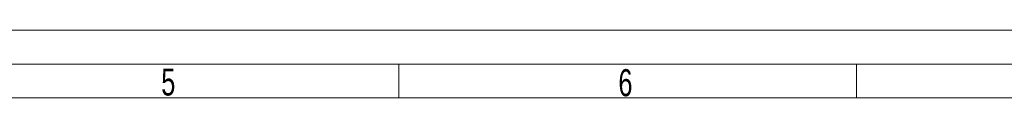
# Model space of a CAD drawing. Header units: millimetres. Extents: x 36 to 588, y 6 to 414.
# Tile 22 of 23: x 324 to 470, y 404 to 414. Entities that reach past the tile are written whole.
import ezdxf

# ---------------------------------------------------------------- set-up
doc = ezdxf.new("R2010")
doc.units = ezdxf.units.MM
doc.styles.add('SLDTEXTSTYLE0', font='TXT', dxfattribs={"width": 0.7})

msp = doc.modelspace()

# ---------------------------------------------------------------- linework, layer by layer
at = {"color": 7, "linetype": 'Continuous', "lineweight": 15}
msp.add_line((36.5, 414.5), (588.5, 414.5), dxfattribs=at)
at = {"color": 1, "linetype": 'Continuous', "lineweight": 0}
for p, q in [((41.5, 409.5), (583.5, 409.5)), ((380.25, 409.5), (380.25, 404.5)), ((448, 409.5), (448, 404.5)), ((46.5, 404.5), (578.5, 404.5))]:
    msp.add_line(p, q, dxfattribs=at)

# ---------------------------------------------------------------- texts
at = {"color": 1, "linetype": 'Continuous', "lineweight": 0, "char_height": 4, "attachment_point": 1, "style": 'SLDTEXTSTYLE0'}
for s, insert in [('5', (345.08138, 408.83282)), ('6', (412.75933, 408.73654))]:
    msp.add_mtext(s, dxfattribs=dict(at, insert=insert))

doc.saveas('drawing.dxf')
